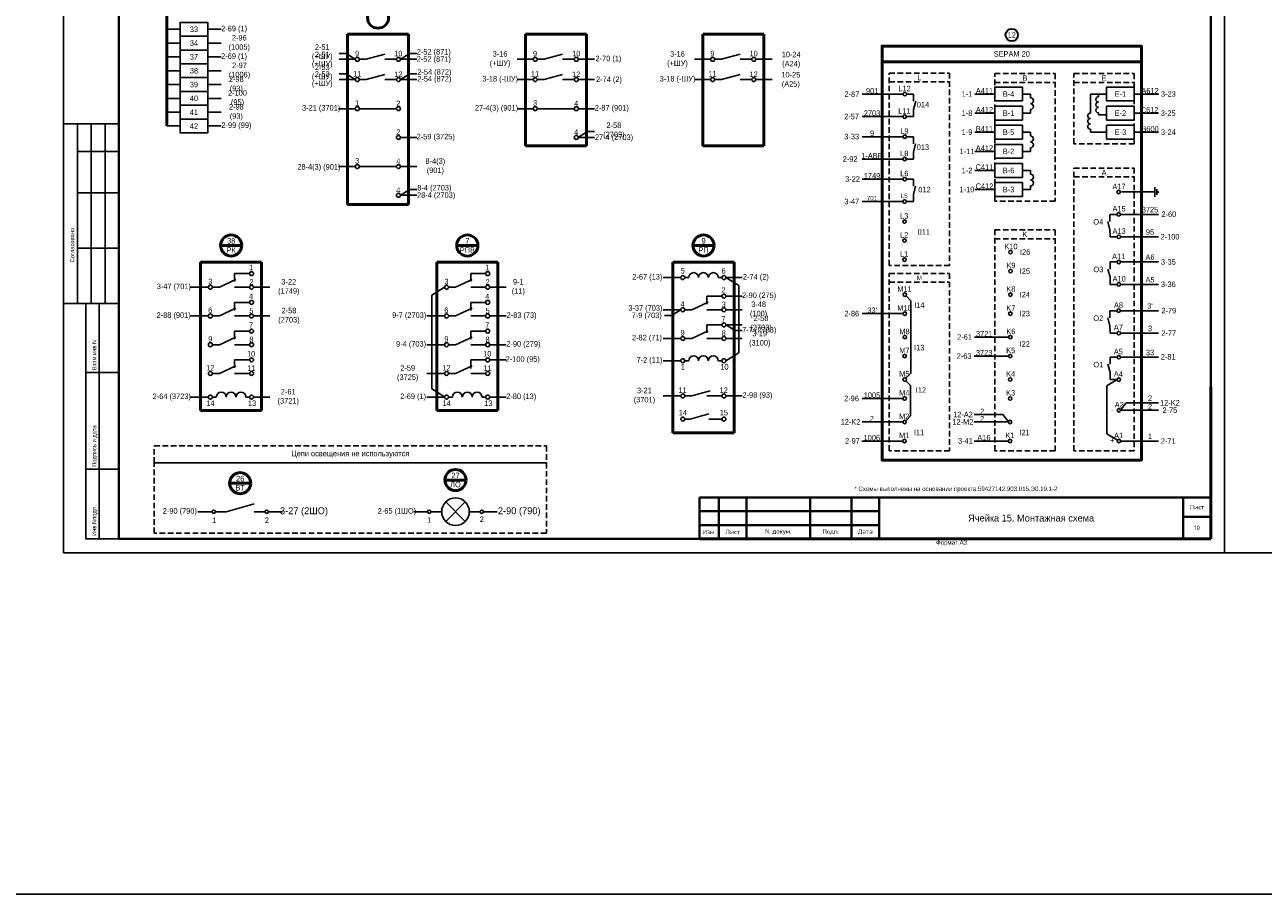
# Model space of a CAD drawing. Header units: millimetres. Extents: x 7700 to 12777, y -2533 to 2568.
# Tile 59 of 74: x 11692 to 12140, y 529 to 844. Entities that reach past the tile are written whole.
import ezdxf

# ---------------------------------------------------------------- set-up
doc = ezdxf.new("R2010")
doc.units = ezdxf.units.MM
doc.linetypes.add('JIS_02_2.0', pattern=[3, 2, -1])
doc.layers.add('основная 0.5', color=7, linetype='Continuous', lineweight=50)
doc.styles.add('SIMPLEX', font='txt', dxfattribs={"height": 5})

msp = doc.modelspace()

# ---------------------------------------------------------------- linework, layer by layer
for p, q in [((11706.43, 652.45), (11706.43, 949.5)), ((11706.43, 652.45), (11706.43, 949.5)), ((12126.44, 652.45), (12126.44, 949.5)), ((12126.44, 652.45), (12126.44, 949.5)), ((11748.59, 841.93), (11743.75, 841.93)), ((11758.59, 841.93), (11763.43, 841.93)), ((11748.59, 836.93), (11743.75, 836.93)), ((11758.59, 836.93), (11763.43, 836.93)), ((11748.59, 831.93), (11743.75, 831.93)), ((11758.59, 831.93), (11763.43, 831.93)), ((11808.62, 833.14), (11806.08, 833.14)), ((11806.08, 831.06), (11811.98, 831.06)), ((11813.42, 831.06), (11815.94, 831.06)), ((11822.61, 832.92), (11815.94, 831.06)), ((11822.61, 831.06), (11826.86, 831.06)), ((11828.3, 831.06), (11834.2, 831.06)), ((11831.66, 833.14), (11834.2, 833.14)), ((11870.57, 831.06), (11876.35, 831.06)), ((11877.79, 831.06), (11880.3, 831.06)), ((11886.97, 832.92), (11880.3, 831.06)), ((11886.97, 831.06), (11891.23, 831.06)), ((11892.66, 831.06), (11898.56, 831.06)), ((11934.76, 831.06), (11940.54, 831.06)), ((11941.98, 831.06), (11944.5, 831.06)), ((11951.17, 832.92), (11944.5, 831.06)), ((11951.17, 831.06), (11955.42, 831.06)), ((11956.86, 831.06), (11962.76, 831.06)), ((11748.59, 826.93), (11743.75, 826.93)), ((11758.59, 826.93), (11763.43, 826.93)), ((11808.62, 825.82), (11806.08, 825.82)), ((11822.61, 825.6), (11815.94, 823.74)), ((11831.66, 825.82), (11834.2, 825.82)), ((11886.97, 825.6), (11880.3, 823.74)), ((11951.17, 825.6), (11944.5, 823.74)), ((11748.59, 821.93), (11743.75, 821.93)), ((11758.59, 821.93), (11763.43, 821.93)), ((11806.08, 823.74), (11811.98, 823.74)), ((11813.42, 823.74), (11815.94, 823.74)), ((11822.61, 823.74), (11826.86, 823.74)), ((11828.3, 823.74), (11834.2, 823.74)), ((11870.57, 823.74), (11876.35, 823.74)), ((11877.79, 823.74), (11880.3, 823.74)), ((11886.97, 823.74), (11891.23, 823.74)), ((11892.66, 823.74), (11898.56, 823.74)), ((11934.76, 823.74), (11940.54, 823.74)), ((11941.98, 823.74), (11944.5, 823.74)), ((11951.17, 823.74), (11955.42, 823.74)), ((11956.86, 823.74), (11962.76, 823.74)), ((11748.59, 816.93), (11743.75, 816.93)), ((11758.59, 816.93), (11763.43, 816.93)), ((12010.2, 818.43), (11995.43, 818.43)), ((12013.96, 818.43), (12011.42, 818.43)), ((12013.96, 818.43), (12013.95, 815.88)), ((12014.73, 815.88), (12013.95, 812.88)), ((12043.34, 818.5), (12036.14, 818.5)), ((12053.34, 818.5), (12056.29, 818.5)), ((12056.29, 818.5), (12056.29, 817.18)), ((12083.83, 818.5), (12077.94, 818.5)), ((12077.94, 818.5), (12077.94, 811.57)), ((12080.88, 818.49), (12080.88, 817.53)), ((12093.83, 818.5), (12102.61, 818.5)), ((11748.59, 811.93), (11743.75, 811.93)), ((11758.59, 811.93), (11763.43, 811.93)), ((11805.93, 813.2), (11811.98, 813.2)), ((11813.42, 813.2), (11826.86, 813.2)), ((11870.57, 813.2), (11876.35, 813.2)), ((11877.79, 813.2), (11891.23, 813.2)), ((11892.66, 813.2), (11898.56, 813.2)), ((12013.95, 812.88), (12013.94, 810.33)), ((12043.34, 811.58), (12036.14, 811.58)), ((12053.34, 811.58), (12056.29, 811.58)), ((12056.29, 812.89), (12056.29, 811.58)), ((12080.88, 811.75), (12080.88, 810.93)), ((12093.83, 811.58), (12102.61, 811.58)), ((11726.43, 807.69), (11706.43, 807.69)), ((11711.43, 742.69), (11711.43, 807.69)), ((11716.43, 742.69), (11716.43, 807.69)), ((11721.43, 742.69), (11721.43, 807.69)), ((11748.59, 806.93), (11743.75, 806.93)), ((11758.59, 806.93), (11763.43, 806.93)), ((12010.15, 810.33), (11995.38, 810.33)), ((12013.94, 810.33), (12011.4, 810.33)), ((12083.83, 810.93), (12080.88, 810.93)), ((12083.83, 810.93), (12080.88, 810.93)), ((11828.3, 802.79), (11834.2, 802.79)), ((11896.02, 804.88), (11892.66, 802.79)), ((11892.66, 802.79), (11898.56, 802.79)), ((11896.02, 804.88), (11898.56, 804.88)), ((12010.16, 803.06), (11995.39, 803.06)), ((12013.92, 803.06), (12011.38, 803.06)), ((12013.92, 803.06), (12013.92, 800.51)), ((12043.34, 804.67), (12036.14, 804.67)), ((12053.34, 804.67), (12056.29, 804.67)), ((12056.29, 804.67), (12056.29, 803.35)), ((12077.94, 805.79), (12077.94, 804.67)), ((12083.83, 804.67), (12077.94, 804.67)), ((12093.83, 804.67), (12102.61, 804.67)), ((11711.43, 797.69), (11726.43, 797.69)), ((12014.7, 800.51), (12013.92, 797.51)), ((12043.34, 797.75), (12036.14, 797.75)), ((12053.34, 797.75), (12056.29, 797.75)), ((12056.29, 799.06), (12056.29, 797.75)), ((12010.11, 794.96), (11995.34, 794.96)), ((12013.91, 794.96), (12011.37, 794.96)), ((12013.92, 797.51), (12013.91, 794.96)), ((11805.93, 792.25), (11811.98, 792.25)), ((11813.42, 792.25), (11826.86, 792.25)), ((11828.3, 792.25), (11834.2, 792.25)), ((12043.34, 790.84), (12036.14, 790.84)), ((12053.34, 790.84), (12056.29, 790.84)), ((12056.29, 790.84), (12056.29, 789.52)), ((12010.13, 787.7), (11995.36, 787.7)), ((12013.92, 787.7), (12011.38, 787.7)), ((12013.92, 787.7), (12013.92, 785.14)), ((12014.7, 785.14), (12013.92, 782.14)), ((12056.29, 785.23), (12056.29, 783.93)), ((12101.28, 781.29), (12101.28, 784.79)), ((11711.43, 782.69), (11726.43, 782.69)), ((11831.66, 783.93), (11828.3, 781.85)), ((11828.3, 781.85), (11834.2, 781.85)), ((11831.66, 783.93), (11834.2, 783.93)), ((12013.92, 782.14), (12013.91, 779.59)), ((12043.34, 783.93), (12036.14, 783.93)), ((12053.34, 783.93), (12056.29, 783.93)), ((12089.19, 783.04), (12096.81, 783.04)), ((12101.28, 783.04), (12096.43, 783.04)), ((12101.98, 781.99), (12101.98, 784.09)), ((12102.3, 782.69), (12102.3, 783.39)), ((12102.3, 783.39), (12102.65, 783.04)), ((12102.3, 782.69), (12102.65, 783.04)), ((12010.11, 779.59), (11995.34, 779.59)), ((12013.91, 779.59), (12011.37, 779.59)), ((12084.26, 772.38), (12085.04, 769.38)), ((12085.03, 774.94), (12085.04, 772.38)), ((12085.03, 774.94), (12087.58, 774.94)), ((12088.83, 774.94), (12102.61, 774.94)), ((12085.04, 769.38), (12085.05, 766.83)), ((12085.05, 766.83), (12087.59, 766.83)), ((12088.85, 766.83), (12102.61, 766.83)), ((11711.43, 762.69), (11726.43, 762.69)), ((12085.07, 757.7), (12085.08, 755.15)), ((12085.07, 757.7), (12087.61, 757.7)), ((12088.86, 757.7), (12102.61, 757.7)), ((11773.7, 753.48), (11768.27, 753.48)), ((11768.27, 753.48), (11768.27, 750.59)), ((11859.16, 753.48), (11853.73, 753.48)), ((11853.73, 753.48), (11853.73, 750.59)), ((12084.3, 755.15), (12085.08, 752.15)), ((11768.74, 751.34), (11762.78, 748.58)), ((11773.7, 748.58), (11768.27, 748.58)), ((11854.2, 751.34), (11848.24, 748.58)), ((11859.16, 748.58), (11853.73, 748.58)), ((11950.69, 724.83), (11950.69, 749.19)), ((12085.08, 752.15), (12085.08, 749.59)), ((12085.08, 749.59), (12087.62, 749.59)), ((12088.88, 749.59), (12102.61, 749.59)), ((11839.65, 711.82), (11839.65, 745.71)), ((11944.62, 745.34), (11939.19, 745.34)), ((11939.19, 745.34), (11939.19, 742.45)), ((12011.27, 745.44), (12012.96, 743.69)), ((11706.43, 742.69), (11726.43, 742.69)), ((11714.43, 657.5), (11714.43, 742.69)), ((11719.3, 657.5), (11719.3, 742.69)), ((11768.74, 740.94), (11762.78, 738.17)), ((11773.7, 743.08), (11768.27, 743.08)), ((11768.27, 743.08), (11768.27, 740.19)), ((11854.2, 740.94), (11848.24, 738.17)), ((11859.16, 743.08), (11853.73, 743.08)), ((11853.73, 743.08), (11853.73, 740.19)), ((11939.66, 743.2), (11933.7, 740.44)), ((11944.62, 740.44), (11939.19, 740.44)), ((12012.96, 743.69), (12012.94, 717.41)), ((12085.03, 740.06), (12085.04, 737.51)), ((12085.03, 740.06), (12087.57, 740.06)), ((12088.83, 740.06), (12102.61, 740.06)), ((11773.7, 738.17), (11768.27, 738.17)), ((11859.16, 738.17), (11853.73, 738.17)), ((11926.38, 738.35), (11923.84, 738.35)), ((11944.62, 734.94), (11939.19, 734.94)), ((11939.19, 734.94), (11939.19, 732.05)), ((12010.18, 739.01), (11995.41, 739.01)), ((12084.26, 737.51), (12085.04, 734.51)), ((11768.74, 730.53), (11762.78, 727.77)), ((11773.7, 732.67), (11768.27, 732.67)), ((11768.27, 732.67), (11768.27, 729.78)), ((11854.2, 730.53), (11848.24, 727.77)), ((11859.16, 732.67), (11853.73, 732.67)), ((11853.73, 732.67), (11853.73, 729.78)), ((11939.66, 732.8), (11933.7, 730.03)), ((11949.42, 732.85), (11951.96, 732.85)), ((12048.34, 730.52), (12035.96, 730.52)), ((12085.04, 734.51), (12085.05, 731.96)), ((12085.05, 731.96), (12087.59, 731.96)), ((12088.85, 731.96), (12102.61, 731.96)), ((11773.7, 727.77), (11768.27, 727.77)), ((11859.16, 727.77), (11853.73, 727.77)), ((11944.62, 730.03), (11939.19, 730.03)), ((11773.7, 722.27), (11768.27, 722.27)), ((11768.27, 722.27), (11768.27, 719.38)), ((11859.16, 722.27), (11853.73, 722.27)), ((11853.73, 722.27), (11853.73, 719.2)), ((12048.33, 723.64), (12035.94, 723.64)), ((12085.07, 723.22), (12085.08, 720.67)), ((12085.07, 723.22), (12087.61, 723.22)), ((12088.86, 723.22), (12102.61, 723.22)), ((11714.43, 717.69), (11726.43, 717.69)), ((11768.74, 720.13), (11762.78, 717.37)), ((11773.7, 717.37), (11768.27, 717.37)), ((11854.2, 720.13), (11848.24, 717.37)), ((11859.16, 717.37), (11853.73, 717.37)), ((12012.94, 717.41), (12011.19, 715.61)), ((12084.3, 720.67), (12085.08, 717.67)), ((12085.08, 717.67), (12085.08, 715.12)), ((12011.19, 714.7), (12012.89, 712.95)), ((12012.89, 712.95), (12012.87, 702)), ((12083.91, 712.93), (12083.85, 695.52)), ((12087.62, 715.12), (12083.91, 712.93)), ((12085.08, 715.12), (12087.62, 715.12)), ((11940.37, 711.09), (11933.7, 709.23)), ((11944.62, 709.23), (11939.19, 709.23)), ((12010.11, 708.27), (11995.34, 708.27)), ((12088.9, 704.01), (12090.92, 706.7)), ((12088.9, 704.01), (12102.61, 704.01)), ((12090.92, 706.7), (12102.61, 706.7)), ((11931.18, 700.83), (11933.19, 700.83)), ((11939.86, 702.69), (11933.19, 700.83)), ((11944.62, 700.83), (11939.86, 700.83)), ((12010.09, 699.79), (11995.32, 699.79)), ((12012.87, 702), (12011.16, 700.24)), ((12046.25, 702.47), (12035.87, 702.47)), ((12048.27, 699.79), (12035.87, 699.79)), ((12048.27, 699.79), (12046.25, 702.47)), ((12083.85, 695.52), (12087.75, 693.22)), ((12010.07, 692.9), (11995.3, 692.9)), ((12048.25, 692.9), (12035.87, 692.9)), ((12088.92, 692.9), (12102.61, 692.9)), ((11714.43, 682.69), (11726.43, 682.69)), ((11775.38, 670.14), (11765.25, 667.31)), ((11838.11, 667.31), (11833.11, 667.31)), ((11843.23, 667.31), (11839.31, 667.31)), ((11857.15, 667.31), (11853.23, 667.31)), ((11858.35, 667.31), (11863.35, 667.31)), ((11714.43, 657.5), (11726.43, 657.5)), ((11706.43, 652.45), (12126.44, 652.45))]:
    msp.add_line(p, q)
at = {"linetype": 'Continuous', "lineweight": 40}
msp.add_line((11726.43, 944.5), (11726.43, 657.5), dxfattribs=at)
at = {"lineweight": 40}
for p, q in [((12121.52, 944.5), (12121.52, 657.5)), ((11936.52, 672.49), (12001.52, 672.49)), ((12111.52, 672.5), (12111.52, 657.5)), ((11936.52, 667.49), (12001.52, 667.49)), ((12111.52, 665.5), (12121.52, 665.5)), ((11936.52, 662.49), (12001.52, 662.49)), ((11726.43, 657.5), (12121.52, 657.5))]:
    msp.add_line(p, q, dxfattribs=at)
at = {"lineweight": 50}
for p, q in [((11743.75, 806.93), (11743.75, 921.93)), ((11831.25, 840.13), (11809.16, 840.13)), ((11809.16, 840.13), (11809.16, 778.47)), ((11831.25, 840.13), (11831.25, 778.47)), ((11895.61, 840.13), (11873.52, 840.13)), ((11873.52, 840.13), (11873.52, 799.77)), ((11895.61, 840.13), (11895.61, 799.77)), ((11959.81, 840.13), (11937.72, 840.13)), ((11937.72, 840.13), (11937.72, 799.77)), ((11959.81, 840.13), (11959.81, 799.77)), ((11895.61, 799.77), (11873.52, 799.77)), ((11959.81, 799.77), (11937.72, 799.77)), ((11831.25, 778.47), (11809.16, 778.47)), ((11770.87, 763.69), (11763.22, 763.69)), ((11856.33, 763.69), (11848.68, 763.69)), ((11941.79, 763.69), (11934.14, 763.69)), ((11778.09, 757.66), (11756, 757.66)), ((11756, 757.66), (11756, 703.96)), ((11778.09, 757.66), (11778.09, 703.96)), ((11863.55, 757.66), (11841.46, 757.66)), ((11841.46, 757.66), (11841.46, 703.96)), ((11863.55, 757.66), (11863.55, 703.96)), ((11949.01, 757.66), (11926.92, 757.66)), ((11926.92, 757.66), (11926.92, 695.82)), ((11949.01, 757.66), (11949.01, 695.82)), ((11778.09, 703.96), (11756, 703.96)), ((11863.55, 703.96), (11841.46, 703.96)), ((11949.01, 695.82), (11926.92, 695.82)), ((11774.14, 677.63), (11766.49, 677.63)), ((11852.05, 678.78), (11844.4, 678.78))]:
    msp.add_line(p, q, dxfattribs=at)
at = {"color": 7}
for p, q in [((11808.62, 833.14), (11811.98, 831.06)), ((11831.66, 833.14), (11828.3, 831.06)), ((11808.62, 825.82), (11811.98, 823.74)), ((11831.66, 825.82), (11828.3, 823.74)), ((11752.4, 748.58), (11758.83, 748.58)), ((11760.26, 748.58), (11762.78, 748.58)), ((11775.14, 748.58), (11781.04, 748.58)), ((11844.29, 748.58), (11839.64, 745.7)), ((11845.72, 748.58), (11848.24, 748.58)), ((11860.6, 748.58), (11866.5, 748.58)), ((11929.75, 752.06), (11923.32, 752.06)), ((11932.6, 752.06), (11931.18, 752.06)), ((11943.29, 752.06), (11944.62, 752.06)), ((11946.06, 752.06), (11951.96, 752.06)), ((11946.06, 752.06), (11950.71, 749.18)), ((11946.06, 745.34), (11951.96, 745.34)), ((11929.75, 740.44), (11923.32, 740.44)), ((11926.38, 738.35), (11929.75, 740.44)), ((11931.18, 740.44), (11933.7, 740.44)), ((11946.06, 740.44), (11951.96, 740.44)), ((11752.4, 738.17), (11758.83, 738.17)), ((11760.26, 738.17), (11762.78, 738.17)), ((11775.14, 738.17), (11781.04, 738.17)), ((11837.86, 738.17), (11844.29, 738.17)), ((11845.72, 738.17), (11848.24, 738.17)), ((11860.6, 738.17), (11866.5, 738.17)), ((11946.06, 734.94), (11951.96, 734.94)), ((11949.42, 732.85), (11946.06, 734.94)), ((11760.26, 727.77), (11762.78, 727.77)), ((11837.86, 727.77), (11844.29, 727.77)), ((11845.72, 727.77), (11848.24, 727.77)), ((11860.6, 727.77), (11866.5, 727.77)), ((11923.32, 730.03), (11929.75, 730.03)), ((11931.18, 730.03), (11933.7, 730.03)), ((11946.06, 730.03), (11951.96, 730.03)), ((11860.6, 722.27), (11866.5, 722.27)), ((11929.75, 721.96), (11923.32, 721.96)), ((11932.6, 721.96), (11931.18, 721.96)), ((11943.29, 721.96), (11944.62, 721.96)), ((11946.06, 721.96), (11950.71, 724.84)), ((11760.26, 717.37), (11762.78, 717.37)), ((11837.86, 717.37), (11844.29, 717.37)), ((11845.72, 717.37), (11848.24, 717.37)), ((11758.83, 708.79), (11752.4, 708.79)), ((11761.68, 708.79), (11760.26, 708.79)), ((11772.37, 708.79), (11773.7, 708.79)), ((11775.14, 708.79), (11781.04, 708.79)), ((11844.29, 708.79), (11837.86, 708.79)), ((11844.3, 708.94), (11839.65, 711.82)), ((11847.14, 708.79), (11845.72, 708.79)), ((11857.83, 708.79), (11859.16, 708.79)), ((11860.6, 708.79), (11866.5, 708.79)), ((11923.32, 709.23), (11929.75, 709.23)), ((11931.18, 709.23), (11933.7, 709.23)), ((11946.06, 709.23), (11951.96, 709.23)), ((11755.04, 667.31), (11760.13, 667.31)), ((11761.33, 667.31), (11765.25, 667.31)), ((11775.38, 667.31), (11779.3, 667.31)), ((11780.5, 667.31), (11785.58, 667.31))]:
    msp.add_line(p, q, dxfattribs=at)
at = {"linetype": 'JIS_02_2.0'}
for p, q in [((12005.16, 822.89), (12027.02, 822.89)), ((12043.34, 822.68), (12065.2, 822.68)), ((12071.97, 822.68), (12093.83, 822.68)), ((12071.97, 788.48), (12093.83, 788.48)), ((12043.34, 766.11), (12065.2, 766.11)), ((12005.16, 750.35), (12027.02, 750.35))]:
    msp.add_line(p, q, dxfattribs=at)
at = {"linetype": 'Continuous'}
for p, q in [((11726.43, 798.51), (11726.43, 778.51)), ((11726.43, 758.51), (11726.43, 738.51))]:
    msp.add_line(p, q, dxfattribs=at)
at = {"color": 40, "true_color": 0xf8d731}
for p, q in [((11851.77, 663.78), (11844.69, 670.84)), ((11844.7, 663.76), (11851.74, 670.86)), ((11848.23, 667.31), (11848.23, 667.31))]:
    msp.add_line(p, q, dxfattribs=at)
at = {"color": 1}
msp.add_line((12126.44, 652.45), (12154.54, 652.45), dxfattribs=at)
at = {"color": 2}
msp.add_lwpolyline([(7701.96, 1101.04), (12739.64, 1101.04), (12739.64, 528.85), (7701.96, 528.85)], close=True, dxfattribs=at)
for points in [[(11758.59, 839.43), (11748.59, 839.43), (11748.59, 844.43), (11758.59, 844.43)], [(11758.59, 834.43), (11748.59, 834.43), (11748.59, 839.43), (11758.59, 839.43)], [(11758.59, 829.43), (11748.59, 829.43), (11748.59, 834.43), (11758.59, 834.43)], [(11758.59, 824.43), (11748.59, 824.43), (11748.59, 829.43), (11758.59, 829.43)], [(11758.59, 819.43), (11748.59, 819.43), (11748.59, 824.43), (11758.59, 824.43)], [(12053.34, 816), (12043.34, 816), (12043.34, 821), (12053.34, 821)], [(12053.34, 816), (12043.34, 816), (12043.34, 821), (12053.34, 821)], [(12093.83, 816), (12083.83, 816), (12083.83, 821), (12093.83, 821)], [(12093.83, 816), (12083.83, 816), (12083.83, 821), (12093.83, 821)], [(11758.59, 814.43), (11748.59, 814.43), (11748.59, 819.43), (11758.59, 819.43)], [(11758.59, 809.43), (11748.59, 809.43), (11748.59, 814.43), (11758.59, 814.43)], [(12053.34, 809.08), (12043.34, 809.08), (12043.34, 814.08), (12053.34, 814.08)], [(12053.34, 809.08), (12043.34, 809.08), (12043.34, 814.08), (12053.34, 814.08)], [(12093.83, 809.08), (12083.83, 809.08), (12083.83, 814.08), (12093.83, 814.08)], [(12093.83, 809.08), (12083.83, 809.08), (12083.83, 814.08), (12093.83, 814.08)], [(11758.59, 804.43), (11748.59, 804.43), (11748.59, 809.43), (11758.59, 809.43)], [(12053.34, 802.17), (12043.34, 802.17), (12043.34, 807.17), (12053.34, 807.17)], [(12053.34, 802.17), (12043.34, 802.17), (12043.34, 807.17), (12053.34, 807.17)], [(12093.83, 802.17), (12083.83, 802.17), (12083.83, 807.17), (12093.83, 807.17)], [(12093.83, 802.17), (12083.83, 802.17), (12083.83, 807.17), (12093.83, 807.17)], [(12053.34, 795.25), (12043.34, 795.25), (12043.34, 800.25), (12053.34, 800.25)], [(12053.34, 795.25), (12043.34, 795.25), (12043.34, 800.25), (12053.34, 800.25)], [(12053.34, 788.34), (12043.34, 788.34), (12043.34, 793.34), (12053.34, 793.34)], [(12053.34, 788.34), (12043.34, 788.34), (12043.34, 793.34), (12053.34, 793.34)], [(12053.34, 781.43), (12043.34, 781.43), (12043.34, 786.43), (12053.34, 786.43)], [(12053.34, 781.43), (12043.34, 781.43), (12043.34, 786.43), (12053.34, 786.43)]]:
    msp.add_lwpolyline(points, close=True)
at = {"lineweight": 50}
msp.add_lwpolyline([(12002.56, 835.86), (12002.56, 835.86), (12096.43, 835.86), (12096.43, 830.17), (12002.56, 830.17), (12002.56, 835.86)], dxfattribs=at)
msp.add_lwpolyline([(12002.56, 830.17), (12096.43, 830.17), (12096.43, 685.98), (12002.56, 685.98)], close=True, dxfattribs=at)
at = {"linetype": 'JIS_02_2.0'}
for points in [[(12027.02, 756.49), (12005.16, 756.49), (12005.16, 826.09), (12027.02, 826.09)], [(12065.2, 779.74), (12043.34, 779.74), (12043.34, 825.88), (12065.2, 825.88)], [(12093.83, 800.48), (12071.97, 800.48), (12071.97, 825.88), (12093.83, 825.88)], [(12093.83, 689.39), (12071.97, 689.39), (12071.97, 791.68), (12093.83, 791.68)], [(12065.2, 689.39), (12043.34, 689.39), (12043.34, 769.31), (12065.2, 769.31)], [(12027.02, 689.39), (12005.16, 689.39), (12005.16, 753.55), (12027.02, 753.55)], [(11739.23, 691.13), (11881.13, 691.13), (11881.13, 685.01), (11739.23, 685.01)], [(11739.23, 685.01), (11881.13, 685.01), (11881.13, 659.58), (11739.23, 659.58)]]:
    msp.add_lwpolyline(points, close=True, dxfattribs=at)
at = {"const_width": 0.32}
msp.add_lwpolyline([(12080.73, 818.49, 0.994495), (12081.03, 818.49, 1.023578)], format="xyb", close=True, dxfattribs=at)
at = {"lineweight": 50}
for centre in [(11820.2, 846.16), (11767.05, 763.69), (11852.51, 763.69), (11937.97, 763.69), (11770.31, 677.63), (11848.23, 678.78)]:
    msp.add_circle(centre, 3.82, dxfattribs=at)
at = {"lineweight": 30}
msp.add_circle((12049.5, 839.87), 2.25, dxfattribs=at)
for centre, radius in [((11812.7, 831.06), 0.719), ((11827.58, 831.06), 0.719), ((11877.07, 831.06), 0.719), ((11891.94, 831.06), 0.719), ((11941.26, 831.06), 0.719), ((11956.14, 831.06), 0.719), ((11812.7, 823.74), 0.719), ((11827.58, 823.74), 0.719), ((11877.07, 823.74), 0.719), ((11891.94, 823.74), 0.719), ((11941.26, 823.74), 0.719), ((11956.14, 823.74), 0.719), ((12010.83, 818.43), 0.629), ((11812.7, 813.2), 0.719), ((11827.58, 813.2), 0.719), ((11877.07, 813.2), 0.719), ((11891.94, 813.2), 0.719), ((12010.77, 810.33), 0.629), ((11827.58, 802.79), 0.719), ((11891.94, 802.79), 0.719), ((12010.79, 803.06), 0.629), ((12010.74, 794.96), 0.629), ((11812.7, 792.25), 0.719), ((11827.58, 792.25), 0.719), ((12010.76, 787.7), 0.629), ((11827.58, 781.85), 0.719), ((12010.74, 779.59), 0.629), ((12088.19, 783.04), 0.629), ((12088.2, 774.94), 0.629), ((12010.72, 772.33), 0.629), ((12088.22, 766.83), 0.629), ((12010.7, 765.45), 0.629), ((12049.03, 761.26), 0.629), ((12010.68, 758.56), 0.629), ((12088.23, 757.7), 0.629), ((12049.03, 754.38), 0.629), ((12088.25, 749.59), 0.629), ((12010.83, 745.89), 0.629), ((12049.01, 745.89), 0.629), ((12010.81, 739.01), 0.629), ((12048.99, 739.01), 0.629), ((12088.2, 740.06), 0.629), ((12010.79, 730.52), 0.629), ((12048.97, 730.52), 0.629), ((12088.22, 731.96), 0.629), ((11774.42, 722.27), 0.719), ((12010.77, 723.64), 0.629), ((12048.95, 723.64), 0.629), ((12088.23, 723.22), 0.629), ((11759.54, 717.37), 0.719), ((11774.42, 717.37), 0.719), ((12010.76, 715.15), 0.629), ((12048.94, 715.15), 0.629), ((12088.25, 715.12), 0.629), ((12010.74, 708.27), 0.629), ((12048.92, 708.27), 0.629), ((12088.27, 704.01), 0.629), ((12010.72, 699.79), 0.629), ((12048.9, 699.79), 0.629), ((12010.7, 692.9), 0.629), ((12048.88, 692.9), 0.629), ((12088.29, 692.9), 0.629), ((11760.73, 667.31), 0.599), ((11779.9, 667.31), 0.599), ((11838.71, 667.31), 0.599), ((11857.75, 667.31), 0.599)]:
    msp.add_circle(centre, radius)
at = {"color": 7}
for centre, radius in [((11774.42, 753.48), 0.719), ((11859.88, 753.48), 0.719), ((11759.54, 748.58), 0.719), ((11774.42, 748.58), 0.719), ((11845, 748.58), 0.719), ((11859.88, 748.58), 0.719), ((11930.46, 752.06), 0.719), ((11945.34, 752.06), 0.719), ((11945.34, 745.34), 0.719), ((11774.42, 743.08), 0.719), ((11859.88, 743.08), 0.719), ((11930.46, 740.44), 0.719), ((11945.34, 740.44), 0.719), ((11759.54, 738.17), 0.719), ((11774.42, 738.17), 0.719), ((11845, 738.17), 0.719), ((11859.88, 738.17), 0.719), ((11945.34, 734.94), 0.719), ((11774.42, 732.67), 0.719), ((11859.88, 732.67), 0.719), ((11930.46, 730.03), 0.719), ((11945.34, 730.03), 0.719), ((11759.54, 727.77), 0.719), ((11774.42, 727.77), 0.719), ((11845, 727.77), 0.719), ((11859.88, 727.77), 0.719), ((11859.88, 722.27), 0.719), ((11930.46, 721.96), 0.719), ((11945.34, 721.96), 0.719), ((11845, 717.37), 0.719), ((11859.88, 717.37), 0.719), ((11759.54, 708.79), 0.719), ((11774.42, 708.79), 0.719), ((11845, 708.79), 0.719), ((11859.88, 708.79), 0.719), ((11930.46, 709.23), 0.719), ((11945.34, 709.23), 0.719), ((11930.46, 700.83), 0.719), ((11945.34, 700.83), 0.719), ((11848.23, 667.31), 5)]:
    msp.add_circle(centre, radius, dxfattribs=at)
at = {"linetype": 'Continuous', "lineweight": 25, "ltscale": 4.8}
for centre, radius, start, end in [((12056.27, 816.11), 1.07, 270.8278, 89.0239), ((12080.86, 816.57), 0.964, 88.781, 271.5494), ((12080.86, 814.64), 0.964, 88.781, 271.5494), ((12056.28, 813.96), 1.07, 270.5198, 89.6285), ((12077.92, 810.61), 0.964, 88.781, 271.5494), ((12080.87, 812.71), 0.964, 88.781, 270.8886), ((12077.92, 808.68), 0.964, 88.781, 271.5494), ((12077.92, 806.75), 0.964, 88.781, 270.8886), ((12056.27, 802.28), 1.07, 270.8278, 89.0239), ((12056.28, 800.13), 1.07, 270.5198, 89.6285), ((12056.27, 788.45), 1.07, 270.8278, 89.0239), ((12056.28, 786.3), 1.07, 270.5198, 89.6285)]:
    msp.add_arc(centre, radius, start, end, dxfattribs=at)
at = {"color": 7}
for centre in [(11934.38, 752.06), (11937.94, 752.06), (11941.51, 752.06), (11934.38, 721.96), (11937.94, 721.96), (11941.51, 721.96), (11763.46, 708.79), (11767.02, 708.79), (11770.59, 708.79), (11848.92, 708.79), (11852.48, 708.79), (11856.05, 708.79)]:
    msp.add_arc(centre, 1.78, 0, 180, dxfattribs=at)
at = {"layer": 'основная 0.5', "color": 0}
for p, q in [((12121.52, 657.5), (12121.52, 712.5)), ((11936.52, 657.5), (12121.52, 657.5))]:
    msp.add_line(p, q, dxfattribs=at)
at = {"layer": 'основная 0.5', "lineweight": 40}
for p, q in [((11936.52, 672.49), (11936.52, 657.5)), ((11943.52, 657.5), (11943.52, 672.49)), ((11953.52, 657.5), (11953.52, 672.49)), ((11976.52, 657.5), (11976.52, 672.49)), ((11991.52, 657.5), (11991.52, 672.49)), ((12001.52, 657.5), (12001.52, 672.5)), ((12001.52, 672.5), (12121.52, 672.5))]:
    msp.add_line(p, q, dxfattribs=at)

# ---------------------------------------------------------------- texts
at = {"linetype": 'Continuous', "style": 'SIMPLEX'}
for s, p in [('Согласовано', (11710.26, 757.56)), ('Взам.инв.N', (11718.26, 718.56)), ('Подпись и дата', (11718.26, 683.56)), ('Инв.Nподл.', (11718.26, 658.56))]:
    msp.add_text(s, height=1.5, rotation=90, dxfattribs=at).set_placement(p)
at = {"color": 7, "style": 'SIMPLEX'}
for s, p in [('1', (11760.13, 663.22)), ('2', (11779.24, 663.22))]:
    msp.add_text(s, height=2, dxfattribs=at).set_placement(p)
at = {"char_height": 2, "width": 9.9996, "attachment_point": 5, "rotation": 0, "style": 'SIMPLEX'}
for s, insert in [('33', (11753.59, 841.93)), ('34', (11753.59, 836.93)), ('37', (11753.59, 831.93)), ('38', (11753.59, 826.93)), ('39', (11753.59, 821.93)), ('40', (11753.59, 816.93)), ('41', (11753.59, 811.93)), ('42', (11753.59, 806.93))]:
    msp.add_mtext(s, dxfattribs=dict(at, insert=insert))
at = {"color": 7, "attachment_point": 5, "style": 'SIMPLEX'}
for s, insert, char_height, width in [('2-69 (1)', (11768.12, 841.91), 2, 9.6949), ('2-96 (1005)', (11769.99, 836.91), 2, 11.5808), ('2-52 (871)', (11840.37, 833.5), 2, 12.5391), ('2-69 (1)', (11768.11, 831.91), 2, 10.0168), ('2-97 (1006)', (11770.07, 826.91), 2, 12.61), ('2-52 (871)', (11840.37, 830.86), 2, 12.5391), ('2-98 (93)', (11768.9, 821.91), 2, 9.6949), ('2-54 (872)', (11840.59, 826.18), 2, 12.5391), ('2-100 (95)', (11769.35, 816.91), 2, 11.5808), ('2-98 (93)', (11768.92, 811.91), 2, 10.0168), ('2-99 (99)', (11768.96, 806.91), 2, 12.61), ('38\\PРК', (11767.05, 763.69), 2, 4.7988), ('7\\PРПВ', (11852.51, 763.69), 2, 4.7988), ('9\\PРП', (11937.97, 763.69), 2, 4.7988), ('1', (11774.27, 755.68), 2, 2.4873), ('1', (11859.73, 755.68), 2, 2.4873), ('5', (11930.46, 754.48), 2, 2.4873), ('6', (11945.21, 754.45), 2, 2.4873), ('3-47 (701)', (11746.31, 748.58), 2, 12.3173), ('3', (11759.48, 750.64), 2, 2.4873), ('2', (11774.38, 750.48), 2, 2.4873), ('3-22 (1749)', (11787.91, 748.58), 2, 12.5391), ('3', (11844.94, 750.64), 2, 2.4873), ('2', (11859.84, 750.48), 2, 2.4873), ('9-1 (11)', (11870.97, 748.58), 2, 7.3443), ('2', (11945.19, 747.55), 2, 2.4873), ('4', (11774.27, 745.28), 2, 2.4873), ('4', (11859.73, 745.28), 2, 2.4873), ('2-88 (901)', (11746.24, 738.17), 2, 12.3173), ('6', (11759.48, 740.24), 2, 2.4873), ('5', (11774.38, 740.08), 2, 2.4873), ('2-58 (2703)', (11787.97, 738.17), 2, 12.266), ('9-7 (2703)', (11831.48, 738.17), 2, 12.3173), ('6', (11844.94, 740.24), 2, 2.4873), ('5', (11859.84, 740.08), 2, 2.4873), ('2-83 (73)', (11872.15, 738.17), 2, 12.266), ('4', (11930.4, 742.5), 2, 2.4873), ('3', (11945.3, 742.34), 2, 2.4873), ('3-48 (100)', (11957.89, 740.44), 2, 11.4821), ('7', (11774.27, 734.88), 2, 2.4873), ('7', (11859.73, 734.88), 2, 2.4873), ('7', (11945.19, 737.14), 2, 2.4873), ('9', (11759.48, 729.83), 2, 2.4873), ('8', (11774.38, 729.67), 2, 2.4873), ('9', (11844.94, 729.83), 2, 2.4873), ('8', (11859.84, 729.67), 2, 2.4873), ('2-90 (279)', (11872.79, 727.77), 2, 12.266), ('2-82 (71)', (11917.5, 730.03), 2, 12.3173), ('9', (11930.4, 732.1), 2, 2.4873), ('8', (11945.3, 731.94), 2, 2.4873), ('3-19 (3100)', (11958.31, 729.83), 2, 12.0624), ('9-4 (703)', (11832.15, 727.77), 2, 12.3173), ('10', (11774.27, 724.48), 2, 2.4873), ('10', (11859.73, 724.48), 2, 2.4873), ('2-100 (95)', (11872.56, 722.27), 2, 12.266), ('7-2 (11)', (11918.4, 721.96), 2, 10.3075), ('12', (11759.48, 719.43), 2, 2.4873), ('11', (11774.38, 719.27), 2, 2.4873), ('2-59 (3725)', (11830.92, 717.37), 2, 12.3173), ('12', (11844.94, 719.43), 2, 2.4873), ('11', (11859.84, 719.27), 2, 2.4873), ('1', (11930.46, 719.77), 2, 2.4873), ('10', (11945.54, 719.73), 2, 2.4873), ('11', (11930.4, 711.29), 2, 2.6267), ('12', (11945.28, 711.29), 2, 2.4873), ('2-64 (3723)', (11745.56, 708.79), 2, 13.0575), ('2-61 (3721)', (11787.71, 708.79), 2, 12.5551), ('2-69 (1)', (11832.89, 708.79), 2, 10.5142), ('2-80 (13)', (11872.02, 708.79), 2, 15.1366), ('3-21 (3701)', (11916.58, 709.23), 2, 11.9753), ('2-98 (93)', (11957.49, 709.23), 2, 11.3123), ('14', (11759.54, 706.6), 2, 2.4873), ('13', (11774.62, 706.56), 2, 2.2981), ('14', (11845, 706.6), 2, 2.4873), ('13', (11860.08, 706.56), 2, 2.2981), ('14', (11930.46, 703.17), 2, 2.4873), ('15', (11945.34, 703.17), 2, 2.4873), ('{\\C256;Цепи освещения не используются}', (11810.18, 688.07), 2, 141.9079), ('27\\PЛО', (11848.23, 678.78), 2, 13.7171), ('\\pt8;26\\PВТ', (11770.31, 677.63), 2, 4.8313), ('2-90 (790)', (11748.48, 667.31), 2, 13.7171), ('3-27 (2ШО)', (11793.41, 667.28), 2.5, 19.2048), ('2-65 (1ШО)', (11827.05, 667.31), 2, 13.7171), ('2-90 (790)', (11871.28, 667.28), 2.5, 19.2048), ('1', (11838.71, 664.29), 2, 13.1618), ('2', (11857.75, 664.57), 2, 13.1618)]:
    msp.add_mtext(s, dxfattribs=dict(at, insert=insert, char_height=char_height, width=width))
at = {"attachment_point": 5, "style": 'SIMPLEX'}
for s, insert, char_height, width in [('12', (12049.5, 839.87), 2, 4.6046), ('2-51 (+ШУ)', (11800.01, 833.52), 2, 12.5391), ('2-51 (+ШУ)', (11800.01, 830.87), 2, 12.5391), ('9', (11812.64, 833.12), 2, 2.4873), ('10', (11827.54, 833.13), 2, 2.4873), ('3-16 (+ШУ)', (11864.35, 831.06), 2, 12.5391), ('9', (11877, 833.12), 2, 2.4873), ('10', (11891.91, 833.13), 2, 2.4873), ('2-70 (1)', (11903.57, 831.06), 2, 9.451), ('3-16 (+ШУ)', (11928.54, 831.06), 2, 12.5391), ('9', (11941.19, 833.12), 2, 2.4873), ('10', (11956.1, 833.13), 2, 2.4873), ('10-24 (A24)', (11969.7, 830.86), 2, 12.5391), ('{\\C256;SEPAM 20}', (12049.5, 833.01), 2, 93.8727), ('2-53 (+ШУ)', (11800.01, 826.21), 2, 12.5391), ('2-53 (+ШУ)', (11800, 823.74), 2, 12.5391), ('11', (11812.64, 825.8), 2, 2.4873), ('12', (11827.54, 825.64), 2, 2.4873), ('\\pt10;2-54 (872)', (11840.56, 823.74), 2, 13.932), ('3-18 (-ШУ)', (11864.38, 823.74), 2, 12.5391), ('11', (11877, 825.8), 2, 2.4873), ('12', (11891.91, 825.64), 2, 2.4873), ('\\pt10;2-74 (2)', (11903.76, 823.52), 2, 9.7474), ('3-18 (-ШУ)', (11928.57, 823.74), 2, 12.5391), ('11', (11941.19, 825.8), 2, 2.4873), ('12', (11956.1, 825.64), 2, 2.4873), ('\\pt10;10-25 (A25)', (11969.55, 823.52), 2, 12.266), ('\\pt2;L', (12016.09, 824.49), 2, 21.8634), ('\\pt2;B', (12054.27, 824.28), 2, 21.8634), ('\\pt2;E', (12082.9, 824.28), 2, 21.8634), ('\\pt2;901', (11999, 819.63), 2, 4.6655), ('L12', (12010.7, 820.47), 2, 4.6655), ('\\pt2;A411', (12039.62, 819.69), 2, 4.6655), ('\\pt2;A612', (12099.54, 819.67), 2, 5.7639), ('1', (11812.64, 815.26), 2, 2.4873), ('2', (11827.54, 815.1), 2, 2.4873), ('27-4(3) (901)', (11863.06, 813.2), 2, 15.2573), ('3', (11877, 815.26), 2, 2.4873), ('4', (11891.91, 815.1), 2, 2.4873), ('\\pt10;2-87 (901)', (11904.79, 813.2), 2, 12.0033), ('\\pt2;2-87', (11991.65, 818.46), 2, 4.6655), ('\\pt2;014', (12017.37, 814.64), 2, 4.6655), ('\\pt2;1-1', (12033.3, 818.5), 2, 4.6655), ('B-4', (12048.34, 818.5), 2, 9.9995), ('E-1', (12088.83, 818.5), 2, 9.9995), ('\\pt2;3-23', (12106.16, 818.5), 2, 6.395), ('3-21 (3701)', (11799.61, 813.2), 2, 15.2573), ('\\pt2;2-57', (11991.54, 810.36), 2, 4.6655), ('\\pt2;2703', (11998.94, 811.55), 2, 4.6655), ('\\pt2;L11', (12010.65, 812.37), 2, 4.6655), ('\\pt2;1-8', (12033.3, 811.58), 2, 4.6655), ('\\pt2;A412', (12039.62, 812.78), 2, 4.6655), ('B-1', (12048.34, 811.58), 2, 9.9995), ('E-2', (12088.83, 811.58), 2, 9.9995), ('\\pt2;C612', (12099.38, 812.75), 2, 5.6242), ('\\pt2;3-25', (12106.1, 811.58), 2, 6.652), ('2-58 (2703)', (11905.53, 805.23), 2, 12.5391), ('\\pt2;B411', (12039.62, 805.87), 2, 4.6655), ('\\pt2;B600', (12099.54, 805.84), 2, 5.7639), ('2', (11827.54, 804.69), 2, 2.4873), ('\\pt10;2-59 (3725)', (11841.07, 802.79), 2, 13.4447), ('4', (11891.91, 804.69), 2, 2.4873), ('\\pt10;27-4 (2703)', (11905.58, 802.57), 2, 13.4447), ('\\pt2;3-33', (11991.56, 803.1), 2, 4.6655), ('\\pt2;9', (11998.96, 804.26), 2, 4.6655), ('L9', (12010.66, 805.11), 2, 4.6655), ('\\pt2;1-9', (12033.3, 804.67), 2, 4.6655), ('B-5', (12048.34, 804.67), 2, 9.9995), ('E-3', (12088.83, 804.67), 2, 9.9995), ('\\pt2;3-24', (12106.17, 804.67), 2, 5.7072), ('\\pt2;L8', (12010.61, 797), 2, 4.6655), ('\\pt2;013', (12017.34, 799.27), 2, 4.6655), ('\\pt2;1-11', (12033.3, 797.75), 2, 4.6655), ('\\pt2;A412', (12039.62, 798.95), 2, 4.6655), ('B-2', (12048.34, 797.75), 2, 9.9995), ('28-4(3) (901)', (11798.79, 791.85), 2, 15.2573), ('3', (11812.64, 794.31), 2, 2.4873), ('4', (11827.54, 794.15), 2, 2.4873), ('\\pt10;8-4(3) (901)', (11840.94, 792.25), 2, 12.0033), ('\\pt2;2-92', (11991.02, 794.99), 2, 6.2087), ('\\pt2;1-АВР', (11998.91, 796.16), 2, 4.6655), ('\\pt2;3-22', (11991.87, 787.73), 2, 4.6655), ('\\pt2;1749', (11998.93, 788.89), 2, 4.6655), ('L6', (12010.63, 789.74), 2, 4.6655), ('\\pt2;1-2', (12033.3, 790.84), 2, 4.3662), ('\\pt2;C411', (12039.62, 792.04), 2, 4.6655), ('B-6', (12048.34, 790.84), 2, 9.9995), ('\\pt2;A', (12082.9, 790.08), 2, 21.8634), ('4', (11827.54, 783.75), 2, 2.4873), ('8-4 (2703)', (11840.58, 784.29), 2, 12.5391), ('\\pt10;28-4 (2703)', (11841.22, 781.63), 2, 13.4447), ('\\pt2;012', (12017.93, 783.9), 2, 4.6655), ('\\pt2;1-10', (12033.3, 783.93), 2, 4.6655), ('\\pt2;C412', (12039.62, 785.12), 2, 4.6655), ('B-3', (12048.34, 783.93), 2, 9), ('\\pt2;A17', (12088.31, 785.08), 2, 9), ('\\pt2;3-47', (11991.62, 779.62), 2, 4.6655), ('\\pt1.6;701', (11998.91, 780.79), 1.6, 9), ('\\pt1.6;L5', (12010.61, 781.63), 1.6, 9), ('\\pt2;L3', (12010.59, 774.37), 2, 4.6655), ('\\pt2;A15', (12088.33, 776.98), 2, 9), ('\\pt2;3725', (12099.52, 776.63), 2, 6.1744), ('\\pt2;2-60', (12106.34, 774.97), 2, 9), ('О4', (12080.79, 772.24), 2, 9), ('\\pt2;L2', (12010.57, 767.49), 2, 4.6655), ('\\pt2;011', (12017.65, 768.53), 2, 4.6655), ('\\pt2;K', (12054.27, 767.71), 2, 9), ('\\pt2;A13', (12088.34, 768.87), 2, 9), ('\\pt2;95', (12099.52, 768.53), 2, 6.1744), ('\\pt2;2-100', (12106.76, 766.83), 2, 7.7448), ('K10', (12049.21, 763.3), 2, 9), ('\\pt2;I26', (12054.32, 761.26), 2, 9), ('\\pt2;L1', (12010.55, 760.6), 2, 4.6655), ('\\pt2;K9', (12049.21, 756.42), 2, 9), ('\\pt2;A11', (12088.19, 759.74), 2, 9), ('\\pt2;A6', (12099.52, 759.4), 2, 6.1744), ('\\pt2;3-35', (12106.16, 757.73), 2, 9), ('2-67 (13)', (11917.64, 752.06), 2, 11.3055), ('2-74 (2)', (11956.9, 752.06), 2, 9.697), ('\\pt2;I25', (12054.26, 754.38), 2, 9), ('О3', (12080.82, 755), 2, 9), ('A10', (12088.38, 751.63), 2, 9), ('M11', (12010.7, 747.93), 2, 9), ('\\pt1.6;M', (12016.09, 751.95), 1.6, 21.8634), ('K8', (12049.19, 747.93), 2, 9), ('\\pt2;A5', (12099.52, 751.29), 2, 6.1744), ('\\pt2;3-36', (12106.15, 749.62), 2, 9), ('2-90 (275)', (11958.08, 745.34), 2, 14.2495), ('\\pt2;I24', (12054.24, 745.89), 2, 9), ('3-37 (703)', (11916.93, 740.78), 2, 14.4559), ('7-9 (703)', (11917.42, 738.1), 2, 14.4559), ('\\pt2;2-86', (11991.6, 739.04), 2, 9), ("\\pt2;33'", (11998.98, 740.21), 2, 9), ('\\pt2;M10', (12010.68, 741.05), 2, 9), ('\\pt2;I14', (12016.06, 742.1), 2, 9), ('\\pt2;K7', (12049.17, 741.05), 2, 9), ('\\pt2;I23', (12054.22, 739.01), 2, 9), ('\\pt2;A8', (12088.12, 742.1), 2, 9), ("\\pt2;3'", (12099.52, 741.76), 2, 6.1744), ('\\pt2;2-79', (12106.31, 740.09), 2, 9), ('7-7 (2703)', (11958.14, 732.88), 2, 12.3516), ('2-58 (2703)', (11958.76, 735.36), 2, 12.3516), ('О2', (12080.79, 737.37), 2, 9), ('\\pt2;A7', (12088.08, 734), 2, 9), ('M8', (12010.66, 732.56), 2, 9), ('\\pt2;2-61', (12032.41, 730.52), 2, 4.9233), ('\\pt2;3721', (12039.53, 731.72), 2, 9), ('K6', (12049.15, 732.56), 2, 9), ('\\pt2;3', (12099.52, 733.65), 2, 6.1744), ('\\pt2;2-77', (12106.31, 731.99), 2, 9), ('\\pt2;M7', (12010.65, 725.68), 2, 9), ('\\pt2;I13', (12016.03, 726.73), 2, 9), ('\\pt2;K5', (12049.13, 725.68), 2, 9), ('\\pt2;I22', (12054.21, 728.03), 2, 9), ('\\pt2;A5', (12088.06, 725.26), 2, 9), ('\\pt2;33', (12099.52, 724.92), 2, 6.1744), ('\\pt2;2-63', (12032.25, 723.64), 2, 6.662), ('\\pt2;3723', (12039.51, 724.84), 2, 9), ('О1', (12080.82, 720.53), 2, 9), ('\\pt2;2-81', (12106.1, 723.37), 2, 6.3409), ('M5', (12010.63, 717.2), 2, 9), ('K4', (12049.11, 717.2), 2, 9), ('\\pt2;A4', (12088.07, 717.16), 2, 9), ('\\pt2;2-96', (11991.53, 708.3), 2, 9), ('\\pt2;1005', (11998.91, 709.47), 2, 9), ('\\pt2;M4', (12010.61, 710.31), 2, 9), ('\\pt2;I12', (12016.62, 711.36), 2, 9), ('\\pt2;K3', (12049.1, 710.31), 2, 9), ('\\pt2;2', (12099.52, 708.39), 2, 6.1744), ('\\pt2;2', (12038.78, 703.61), 2, 9), ('\\pt2;-', (12085.86, 704.3), 2, 9), ('\\pt2;A2', (12088.39, 706.05), 2, 9), ('\\pt2;2', (12099.52, 705.35), 2, 6.1744), ('\\pt2;12-K2', (12106.73, 706.73), 2, 9), ('\\pt2;2-75', (12106.71, 704.04), 2, 9), ('\\pt2;12-K2', (11991.16, 699.82), 2, 9), ('\\pt2;2', (11998.89, 700.98), 2, 9), ('\\pt2;M2', (12010.59, 701.83), 2, 9), ('\\pt2;12-M2', (12031.81, 699.82), 2, 9), ('\\pt2;12-A2', (12031.87, 702.5), 2, 9), ('\\pt2;2', (12038.78, 700.93), 2, 9), ('\\pt2;1006', (11998.87, 694.1), 2, 9), ('\\pt2;M1', (12010.57, 694.94), 2, 9), ('\\pt2;I11', (12015.95, 695.99), 2, 9), ('\\pt2;A16', (12039.44, 694.1), 2, 9), ('\\pt2;K1', (12048.86, 694.94), 2, 9), ('\\pt2;I21', (12054.13, 695.99), 2, 9), ('\\pt2;A1', (12088.16, 694.94), 2, 9), ('\\pt2;1', (12099.52, 694.6), 2, 6.1744), ('\\pt2;2-97', (11991.84, 692.94), 2, 9), ('\\pt2;3-41', (12032.73, 692.94), 2, 9), ('\\pt2;+', (12085.87, 693.18), 2, 9), ('\\pt2;2-71', (12106.12, 692.9), 2, 5.677)]:
    msp.add_mtext(s, dxfattribs=dict(at, insert=insert, char_height=char_height, width=width))
at = {"lineweight": 35, "attachment_point": 5, "line_spacing_factor": 0.8, "style": 'SIMPLEX'}
for s, insert, char_height, width in [('\\pi-4.8,l6.4,t6.4;*^IСхемы выполнены на основании проекта 59427142.903.015.Э0.19.1-2', (12028.49, 675.37), 1.6, 185), ('{\\Fromans|c204;Лист}', (12116.52, 669), 1.6, 10), ('Ячейка 15. Монтажная схема', (12056.52, 665), 2.5, 110), ('{\\Fromans|c204;Изм.}', (11940.02, 659.99), 1.6, 7), ('{\\Fromans|c204;Лист}', (11948.52, 659.99), 1.6, 10), ('{\\Fromans|c0;N \\Fromans|c204;докум.}', (11965.02, 659.99), 1.6, 23), ('{\\Fromans|c204;Подп.}', (11984.02, 659.99), 1.6, 15), ('{\\Fromans|c204;Дата}', (11996.52, 659.99), 1.6, 10), ('{\\Fromans|c204;10}', (12116.52, 661.5), 1.6, 10.1667)]:
    msp.add_mtext(s, dxfattribs=dict(at, insert=insert, char_height=char_height, width=width))
at = {"lineweight": 30, "insert": (12022.12, 656.97), "char_height": 1.6, "attachment_point": 1, "style": 'SIMPLEX'}
msp.add_mtext_dynamic_manual_height_columns('Формат А3', width=45.8537, gutter_width=12.5, heights=[0], dxfattribs=at)

doc.saveas('drawing.dxf')
